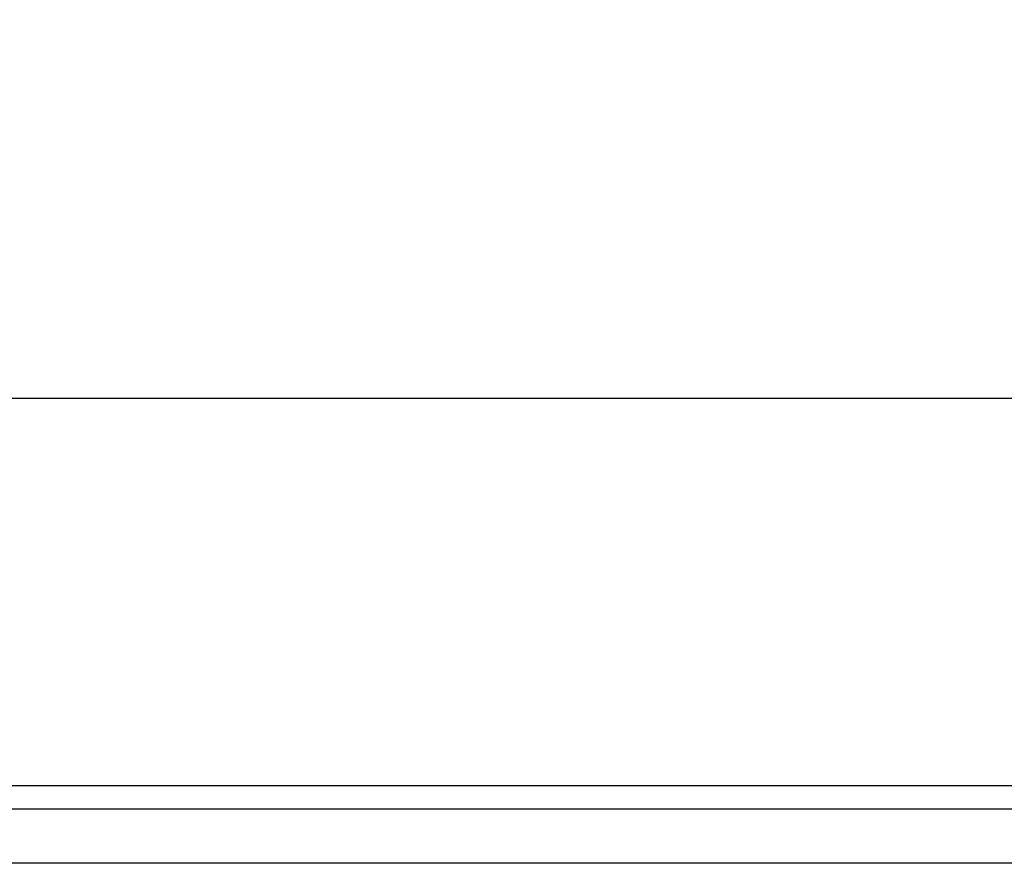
# Model space of a CAD drawing. Header units: millimetres. Extents: x 373037 to 682063, y 76092 to 274210.
# Tile 100 of 256: x 667139 to 667393, y 249812 to 250030. Entities that reach past the tile are written whole.
import ezdxf

# ---------------------------------------------------------------- set-up
doc = ezdxf.new("R2010")
doc.units = ezdxf.units.MM
doc.header["$LTSCALE"] = 100
doc.linetypes.add('ČÁRKOVANÁ', pattern=[19.05, 12.7, -6.35])
doc.layers.add('PUDORYS', color=253, linetype='CONTINUOUS')

msp = doc.modelspace()

# ---------------------------------------------------------------- linework, layer by layer
at = {"layer": 'PUDORYS', "color": 252, "true_color": 0x939598}
msp.add_line((668070.14, 249826.15), (665433.14, 249826.15), dxfattribs=at)
at = {"layer": 'PUDORYS', "color": 252, "linetype": 'ČÁRKOVANÁ', "ltscale": 5, "true_color": 0x939598}
for points in [[(681396.64, 249812.15), (655256.64, 249812.15), (655256.64, 273052.15), (681396.64, 273052.15)], [(681276.64, 249932.15), (655376.64, 249932.15), (655376.64, 272932.15), (681276.64, 272932.15)]]:
    msp.add_lwpolyline(points, close=True, dxfattribs=at)
at = {"layer": 'PUDORYS', "color": 252, "ltscale": 15, "true_color": 0x939598}
for points in [[(655270.64, 273038.15), (681383.2, 273038.15), (681383.2, 249826.15), (655270.64, 249826.15)], [(681376.64, 249832.15), (655276.64, 249832.15), (655276.64, 273032.15), (681376.64, 273032.15)]]:
    msp.add_lwpolyline(points, close=True, dxfattribs=at)
at = {"layer": 'PUDORYS', "color": 252, "true_color": 0x939598}
msp.add_lwpolyline([(681376.64, 249832.15), (655276.64, 249832.15), (655276.64, 273032.15), (681376.64, 273032.15)], close=True, dxfattribs=at)

doc.saveas('drawing.dxf')
